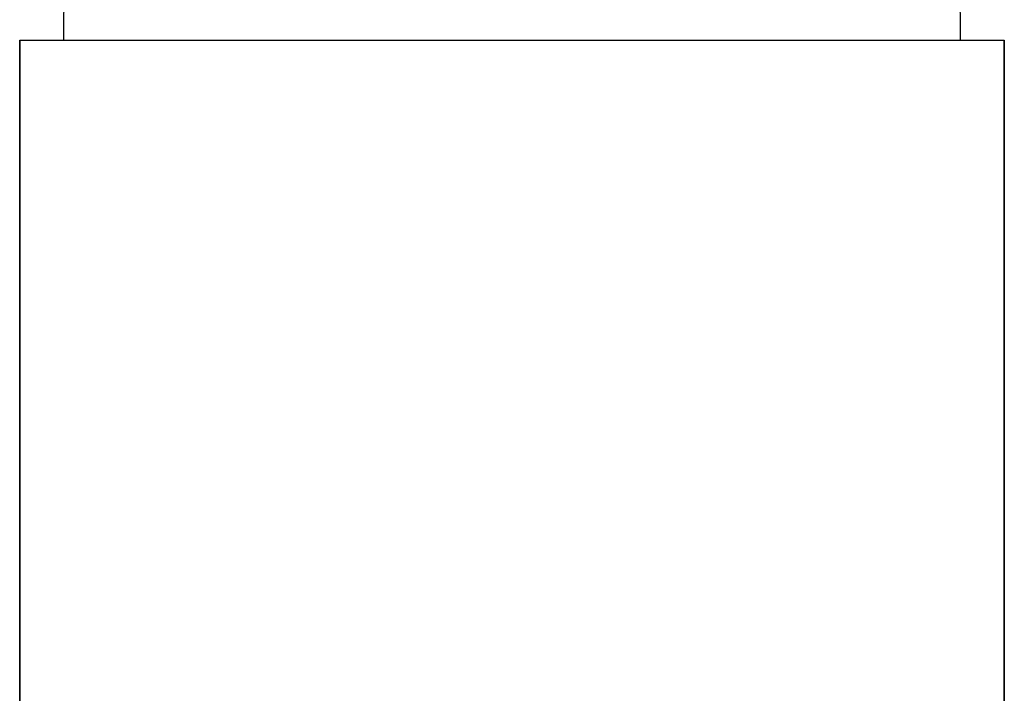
# Model space of a CAD drawing. Header units: millimetres. Extents: x 3988.763 to 3988.808, y 1707.567 to 1707.896.
# Tile 7 of 8: x 3988.763 to 3988.808, y 1707.833 to 1707.863. Entities that reach past the tile are written whole.
import ezdxf

# ---------------------------------------------------------------- set-up
doc = ezdxf.new("R2010")
doc.units = ezdxf.units.MM
doc.layers.add('SANINDUSA', color=3, linetype='Continuous')

msp = doc.modelspace()

# ---------------------------------------------------------------- linework, layer by layer
at = {"layer": 'SANINDUSA'}
for p, q in [((3988.76263261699, 1707.862483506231), (3988.78513261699, 1707.862483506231)), ((3988.76263261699, 1707.567483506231), (3988.76263261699, 1707.862483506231)), ((3988.78513261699, 1707.862483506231), (3988.80763261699, 1707.862483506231)), ((3988.80763261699, 1707.862483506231), (3988.80763261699, 1707.567483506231))]:
    msp.add_line(p, q, dxfattribs=at)
for centre, radius, start, end in [((3988.784627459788, 1707.862937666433), 0.02000000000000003, 163.3040993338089, 181.3011849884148), ((3988.785637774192, 1707.862937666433), 0.02, 358.6988150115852, 16.69590066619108)]:
    msp.add_arc(centre, radius, start, end, dxfattribs=at)
for points in [[(3988.76263261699, 1707.862483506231), (3988.76263261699, 1707.747483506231)], [(3988.80763261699, 1707.747483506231), (3988.80763261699, 1707.862483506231)]]:
    msp.add_open_spline(points, degree=1, dxfattribs=at)

doc.saveas('drawing.dxf')
